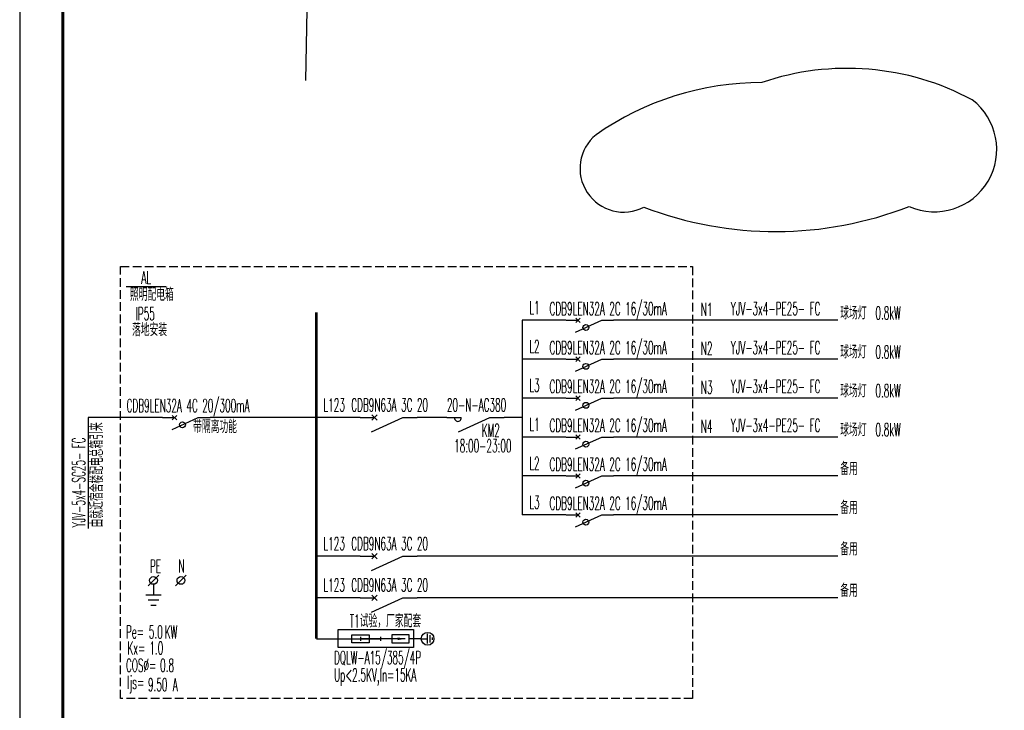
# Model space of a CAD drawing. Extents: x -345179 to -55199, y 109828 to 309166.
# Tile 21 of 30: x -166085 to -109209, y 138589 to 178510. Entities that reach past the tile are written whole.
import ezdxf
from ezdxf.enums import TextEntityAlignment as Align

# ---------------------------------------------------------------- set-up
doc = ezdxf.new("R2010")
doc.units = 0
doc.header["$LTSCALE"] = 1000
doc.header["$MEASUREMENT"] = 0
doc.linetypes.add('DASH', pattern=[0.35, 0.25, -0.1])
doc.layers.get('0').update_dxf_attribs({"color": 252})
for name, color, linetype in [('ELEMENT', 3, 'Continuous'), ('TEL_TEXT', 7, 'Continuous'), ('WIRE-系统', 3, 'Continuous'), ('图框', 103, 'Continuous')]:
    doc.layers.add(name, color=color, linetype=linetype)
doc.styles.add('_TEL_DIM', font='SIMPLEX.shx', dxfattribs={"width": 0.6, "height": 3.5, "bigfont": 'HZTXT.shx'})
doc.styles.add('DIM_FONT', font='SIMPLEX', dxfattribs={"width": 0.7, "bigfont": 'GBCBIG'})
doc.styles.get("Standard").update_dxf_attribs({"font": 'gbenor.shx', "bigfont": 'gbcbig.shx'})
doc.styles.add('图框', font='txt', dxfattribs={"width": 0.8})

# ---------------------------------------------------------------- blocks, each defined once
blk = doc.blocks.new('ZJQY-A2+1')
at = {"layer": '图框'}
blk.add_line((2500, 1000), (73300, 1000), dxfattribs=at)
at = {"layer": '图框', "flags": 128}
blk.add_lwpolyline([(0, 0), (74300, 0), (74300, 42000), (0, 42000), (0, 0)], dxfattribs=at)
at = {"layer": '图框', "const_width": 70}
blk.add_lwpolyline([(73300, 41000), (2500, 41000), (2500, 1000), (73300, 1000)], close=True, dxfattribs=at)
at = {"layer": '图框', "style": '图框', "width": 0.8}
for tag, p in [('项目负责', (5500, 39800)), ('专业负责', (5500, 39000)), ('设计', (5500, 38200))]:
    blk.add_attdef(tag, text='', height=250, dxfattribs=at).set_placement(p, align=Align.MIDDLE)
for tag, p, height in [('合作单位_001', (68709, 16006), 260), ('建设单位_001', (68709, 13737), 260), ('工程名称_001', (68716, 12136), 260), ('图名_001', (69724, 3959), 250)]:
    blk.add_attdef(tag, p, '', height=height, dxfattribs=at)
blk.add_attdef('子项名称', text='', height=260, dxfattribs=at).set_placement((70722, 11529), align=Align.MIDDLE_CENTER)
at = {"layer": '图框', "style": '图框'}
for tag, p in [('审定', (69463, 10222)), ('审核', (69463, 9421)), ('项目负责', (69463, 8621)), ('专业负责', (69463, 7820)), ('校对', (69463, 7019)), ('设计', (69463, 6219)), ('制图', (69463, 5418)), ('版本号', (72301, 2827)), ('图号', (68522, 2805)), ('日期', (68526, 2120)), ('工程编号', (72301, 2139))]:
    blk.add_attdef(tag, text='', height=250, dxfattribs=at).set_placement(p, align=Align.MIDDLE_CENTER)
blk = doc.blocks.new('PEN')
at = {"layer": 'WIRE-系统', "color": 3}
for p, q in [((103, 103), (-103, -103)), ((631, 103), (425, -103)), ((0, -75), (0, -275)), ((-150, -275), (150, -275)), ((-100, -375), (100, -375)), ((-50, -475), (50, -475))]:
    blk.add_line(p, q, dxfattribs=at)
for centre in [(0, 0), (528, 0)]:
    blk.add_circle(centre, 75, dxfattribs=at)
at = {"layer": 'TEL_TEXT', "color": 7, "style": '_TEL_DIM', "width": 0.5}
for s, p in [('PE', (-68, 149)), ('N', (480, 152))]:
    blk.add_text(s, height=250, dxfattribs=at).set_placement(p)
blk = doc.blocks.new('M_M19DXM')
for p, q in [((-0.25, -0.2), (0, -0.75)), ((-0.047, -0.203), (0.047, -0.297)), ((-0.047, -0.297), (0.047, -0.203))]:
    blk.add_line(p, q)
for points in [[(0, 0), (0, -0.25)], [(0, -0.75), (0, -1)]]:
    blk.add_lwpolyline(points)
blk.add_circle((-0.151, -0.417), 0.0615)
at = {"style": 'DIM_FONT', "width": 0.8, "flags": 9}
blk.add_attdef('S', (0.25, -0.5), '', height=0.2, dxfattribs=at)
blk = doc.blocks.new('M_M56JMN')
for p, q in [((-0.25, -0.375), (0.25, -0.375)), ((-0.188, -0.5), (0.188, -0.5)), ((-0.063, -0.625), (0.063, -0.625))]:
    blk.add_line(p, q)
blk.add_lwpolyline([(0, 0), (0, -0.375)])
blk.add_circle((0, -0.373), 0.333)
at = {"style": 'DIM_FONT', "width": 0.8, "flags": 9}
blk.add_attdef('S', (0.25, -0.5), '', height=0.2, dxfattribs=at)
blk = doc.blocks.new('_SGRID')
blk.add_line((0, -0.5), (0, 0.5))
blk = doc.blocks.new('M_M17')
for p, q in [((-0.1, -0.717), (-0.1, -0.283)), ((-0.1, -0.283), (0.1, -0.283)), ((0, -0.383), (0, -0.717)), ((0.1, -0.283), (0.1, -0.717)), ((0.1, -0.717), (-0.1, -0.717))]:
    blk.add_line(p, q)
for points in [[(0, 0), (0, -0.283)], [(0, -0.717), (0, -1)]]:
    blk.add_lwpolyline(points)
for points in [[(-0.033, -0.567), (0.033, -0.567), (0, -0.367), (0.033, -0.567)], [(0.033, -0.567), (0, -0.367), (-0.033, -0.567), (0.033, -0.567)], [(0, -0.367), (-0.033, -0.567), (0.033, -0.567), (0, -0.367)]]:
    blk.add_solid(points)
at = {"width": 0.8, "flags": 9}
blk.add_attdef('S', (0.25, -0.5), '', height=0.2, dxfattribs=at)
blk = doc.blocks.new('M_M12')
for p, q in [((-0.1, -0.717), (-0.1, -0.283)), ((-0.1, -0.283), (0.1, -0.283)), ((0.1, -0.283), (0.1, -0.717)), ((0.1, -0.717), (-0.1, -0.717))]:
    blk.add_line(p, q)
blk.add_lwpolyline([(0, 0), (0, -1)])
at = {"width": 0.8, "flags": 9}
blk.add_attdef('S', (0.25, -0.5), '', height=0.2, dxfattribs=at)
blk = doc.blocks.new('T2试验电涌保护器1')
at = {"layer": 'ELEMENT'}
for p, q in [((0, 0), (463, 0)), ((1233, 0), (848, 0))]:
    blk.add_line(p, q, dxfattribs=at)
blk.add_lwpolyline([(421, -166), (421, 176), (1868, 176), (1868, -166)], close=True, dxfattribs=at)
for name, p, xscale, yscale, zscale, rotation in [('M_M12', (463, 0), 770.0000000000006, 770.0000000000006, 770.0000000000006, 90), ('_SGRID', (848, 0), 77.00000000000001, 77.00000000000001, 77.00000000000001, 180), ('_SGRID', (848, 0), 77.00000000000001, 77.00000000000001, 77.00000000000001, 180), ('M_M17', (2003, 0), -770.0000000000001, 770.0000000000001, 770.0000000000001, 270), ('_SGRID', (1233, 0), 77.00000000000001, 77.00000000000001, 77.00000000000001, 180), ('M_M56JMN', (2003, 0), 369.6000000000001, 369.6000000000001, 369.6000000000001, 90)]:
    blk.add_blockref(name, p, dxfattribs=dict(at, xscale=xscale, yscale=yscale, zscale=zscale, rotation=rotation))
at = {"layer": 'TEL_TEXT', "style": '_TEL_DIM', "width": 0.5}
for s, p in [('T1试验，厂家配套', (643, 220)), ('DQLW-A15/385/4P', (340, -486)), ('Up<2.5KV,In=15KA', (340, -821))]:
    blk.add_text(s, height=250, dxfattribs=at).set_placement(p)
blk = doc.blocks.new('M_M7')
for p, q in [((-0.25, -0.2), (0, -0.75)), ((-0.047, -0.297), (0.047, -0.203)), ((-0.047, -0.203), (0.047, -0.297))]:
    blk.add_line(p, q)
for points in [[(0, 0), (0, -0.25)], [(0, -0.75), (0, -1)]]:
    blk.add_lwpolyline(points)
at = {"width": 0.8, "flags": 9}
blk.add_attdef('S', (0.25, -0.5), '', height=0.2, dxfattribs=at)
blk = doc.blocks.new('M_M4')
blk.add_line((-0.25, -0.2), (0, -0.75))
for points in [[(0, 0), (0, -0.25)], [(0, -0.75), (0, -1)]]:
    blk.add_lwpolyline(points)
blk.add_arc((-0.008, -0.192), 0.0589, 81.8699, 278.1301)
at = {"width": 0.8, "flags": 9}
blk.add_attdef('S', (0.25, -0.5), '', height=0.2, dxfattribs=at)

msp = doc.modelspace()

# ---------------------------------------------------------------- linework, layer by layer
msp.add_lwpolyline([(-149551, 174985), (-148098, 252817)])
for centre, radius, start, end in [((-118292, 160434), 15262, 61.7335, 108.816), ((-123186, 158087), 16794, 90.0958, 124.8837), ((-113247, 171009), 3604, 246.0829, 52.7199), ((-131195, 169909), 2523, 129.2401, 297.6151), ((-122419, 187505), 21241, 249.0176, 291.2862)]:
    msp.add_arc(centre, radius, start, end)
at = {"layer": 'TEL_TEXT'}
msp.add_lwpolyline([(-159927, 163090), (-157621, 163090)], dxfattribs=at)
at = {"layer": 'WIRE-系统', "color": 230}
for p, q in [((-137060, 161134), (-137060, 149884)), ((-134533, 161134), (-137060, 161134)), ((-118819, 161134), (-131776, 161134)), ((-134533, 158884), (-137060, 158884)), ((-118819, 158884), (-131776, 158884)), ((-134533, 156634), (-137060, 156634)), ((-118819, 156634), (-131776, 156634)), ((-157829, 155509), (-162131, 155509)), ((-162131, 155509), (-162131, 149107)), ((-148947, 155509), (-155079, 155509)), ((-146420, 155509), (-148947, 155509)), ((-141406, 155509), (-143120, 155509)), ((-137060, 155509), (-138106, 155509)), ((-134533, 154384), (-137060, 154384)), ((-118819, 154384), (-131776, 154384)), ((-134533, 152134), (-137060, 152134)), ((-118819, 152134), (-131776, 152134)), ((-134533, 149884), (-137060, 149884)), ((-118819, 149884), (-131776, 149884)), ((-146420, 147493), (-148947, 147493)), ((-118819, 147493), (-143120, 147493)), ((-146420, 145093), (-148947, 145093)), ((-118819, 145093), (-143120, 145093))]:
    msp.add_line(p, q, dxfattribs=at)
at = {"layer": 'WIRE-系统', "color": 7, "linetype": 'DASH', "ltscale": 2}
msp.add_lwpolyline([(-160257, 164247), (-127218, 164247), (-127218, 139276), (-160257, 139276)], close=True, dxfattribs=at)
at = {"layer": 'WIRE-系统', "color": 7, "ltscale": 200, "const_width": 150}
msp.add_lwpolyline([(-148947, 142724), (-148947, 161586)], dxfattribs=at)

# ---------------------------------------------------------------- block references
at = {"xscale": 2.5, "yscale": 2.5, "zscale": 2.5, "rotation": 270}
msp.add_blockref('ZJQY-A2+1', (-166085, 302969), dxfattribs=at)
at = {"layer": 'ELEMENT', "rotation": 90}
for name, p, xscale, yscale, zscale in [('M_M19DXM', (-134526, 161134), 2750, 2750, 2750), ('M_M19DXM', (-134526, 158884), 2750, 2750, 2750), ('M_M19DXM', (-134526, 156634), 2750, 2750, 2750), ('M_M19DXM', (-157829, 155509), 2750, 2750, 2750), ('M_M7', (-146420, 155509), 3300.000043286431, 3300.000043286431, 3300.000043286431), ('M_M4', (-141406, 155509), 3300, 3300, 3300), ('M_M19DXM', (-134526, 154384), 2750, 2750, 2750), ('M_M19DXM', (-134526, 152134), 2750, 2750, 2750), ('M_M19DXM', (-134526, 149884), 2750, 2750, 2750), ('M_M7', (-146420, 147493), 3300.000043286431, 3300.000043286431, 3300.000043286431), ('M_M7', (-146420, 145093), 3300.000043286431, 3300.000043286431, 3300.000043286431)]:
    msp.add_blockref(name, p, dxfattribs=dict(at, xscale=xscale, yscale=yscale, zscale=zscale))
at = {"layer": 'ELEMENT'}
for name, p, xscale, yscale, zscale in [('PEN', (-158357, 146098), 3.000000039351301, 3.000000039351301, 3.000000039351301), ('T2试验电涌保护器1', (-148947, 142724), 3, 3, 3)]:
    msp.add_blockref(name, p, dxfattribs=dict(at, xscale=xscale, yscale=yscale, zscale=zscale))

# ---------------------------------------------------------------- texts
at = {"layer": 'TEL_TEXT', "style": '_TEL_DIM', "width": 0.5}
for s, p in [('AL', (-159058, 163232)), ('照明配电箱', (-159715, 162253)), ('L1', (-136648, 161494)), ('CDB9LEN32A 2C 16/30mA', (-135481, 161434)), ('N1', (-126738, 161384)), ('YJV-3x4-PE25- FC', (-125007, 161434)), ('IP55', (-159390, 161139)), ('球场灯  0.8kW', (-118686, 161183)), ('落地安装', (-159596, 160216)), ('L2', (-136648, 159244)), ('CDB9LEN32A 2C 16/30mA', (-135481, 159184)), ('N2', (-126738, 159134)), ('YJV-3x4-PE25- FC', (-125007, 159184)), ('球场灯  0.8kW', (-118686, 158933)), ('L3', (-136648, 156994)), ('CDB9LEN32A 2C 16/30mA', (-135481, 156934)), ('N3', (-126738, 156884)), ('YJV-3x4-PE25- FC', (-125007, 156934)), ('球场灯  0.8kW', (-118686, 156683)), ('CDB9LEN32A 4C 20/300mA', (-159911, 155833)), ('L123', (-148535, 155869)), ('CDB9N63A 3C 20', (-146932, 155869)), ('20-N-AC380', (-141406, 155869)), ('带隔离功能', (-156066, 154613)), ('L1', (-136648, 154744)), ('CDB9LEN32A 2C 16/30mA', (-135481, 154684)), ('N4', (-126738, 154634)), ('YJV-3x4-PE25- FC', (-125007, 154684)), ('球场灯  0.8kW', (-118686, 154433)), ('KM2', (-139395, 154398)), ('18:00-23:00', (-140988, 153504)), ('L2', (-136648, 152494)), ('CDB9LEN32A 2C 16/30mA', (-135481, 152434)), ('备用', (-118686, 152183)), ('L3', (-136648, 150244)), ('CDB9LEN32A 2C 16/30mA', (-135481, 150184)), ('备用', (-118686, 149933)), ('L123', (-148535, 147853)), ('CDB9N63A 3C 20', (-146932, 147853)), ('备用', (-118686, 147542)), ('L123', (-148535, 145453)), ('CDB9N63A 3C 20 ', (-146932, 145453)), ('备用', (-118686, 145142)), ('Pe=', (-159946, 142749)), ('5.0', (-158623, 142749)), ('KW', (-157702, 142749)), (' Kx=', (-160123, 141815)), ('1.0', (-158594, 141815)), ('COS∅=', (-159946, 140814)), ('0.8', (-157971, 140814)), (' ljs=', (-160132, 139827)), ('9.50', (-158677, 139702)), ('A', (-157242, 139702))]:
    msp.add_text(s, height=750, dxfattribs=at).set_placement(p)
for s, p in [('由就近宿舍楼配电总箱引来', (-161265, 149166)), ('YJV-5x4-SC25- FC', (-162298, 149166))]:
    msp.add_text(s, height=750, rotation=90, dxfattribs=at).set_placement(p)

doc.saveas('drawing.dxf')
